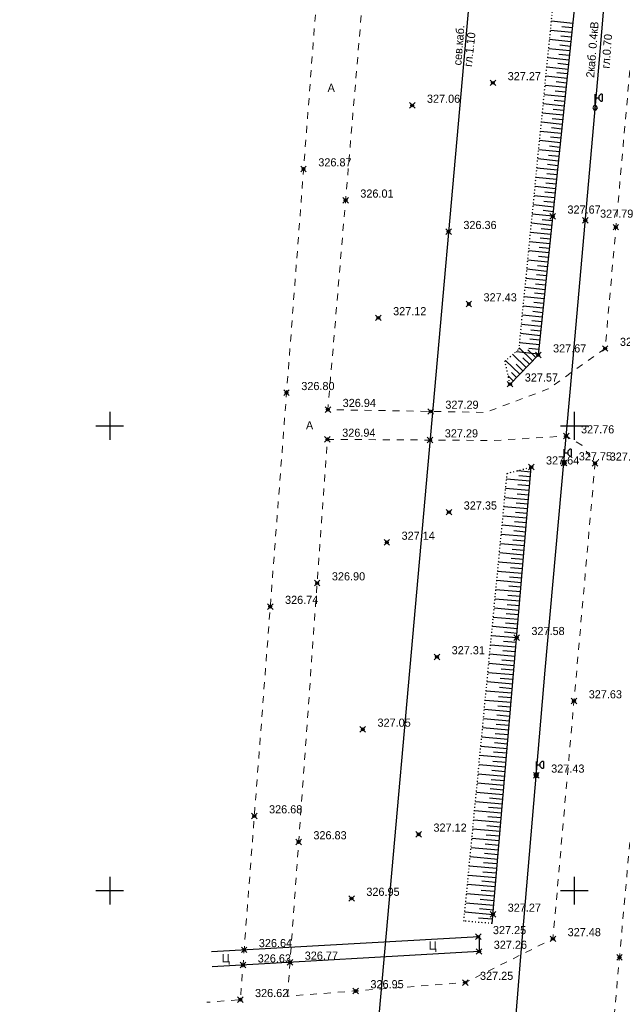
# Model space of a CAD drawing. Header units: metres. Extents: x 707528 to 709248, y 4308395 to 4311045.
# Tile 96 of 104: x 708269 to 708334, y 4310683 to 4310789. Entities that reach past the tile are written whole.
import ezdxf

# ---------------------------------------------------------------- set-up
doc = ezdxf.new("R2010")
doc.units = ezdxf.units.M
doc.header["$LTSCALE"] = 0.5
doc.header["$PDMODE"] = 35
doc.header["$PDSIZE"] = 0.3
for name, pattern in [('Auto_Street_NotBorder_Line_m1', [3, 1.5, -1.5]), ('ДОРОГИ_СТРОЯЩ', [9, 8, -1]), ('Контура низ откосов  Штриховая 0.1-0.5 - - - - - - -', [0.6, 0.1, -0.5])]:
    doc.linetypes.add(name, pattern=pattern)
for name, color, linetype in [('(001) Сетка', 92, 'Continuous'), ('(004) Точки рельефа', 7, 'Continuous'), ('(016) Кабель', 1, 'Continuous'), ('(019) Связь', 3, 'ИК_КАБ_СВЯЗИ'), ('(022) Возд. Линии', 7, 'Continuous'), ('(025) Дорога', 7, 'Continuous'), ('(035) Откосы', 7, 'Continuous')]:
    doc.layers.add(name, color=color, linetype=linetype)
doc.layers.add('AUTO#_ROADS_EXIST_L', color=7, linetype='Continuous', lineweight=15, true_color=0x000000)
doc.styles.add('BM-431', font='txt')
doc.styles.add('D-431', font='txt')
doc.styles.add('S', font='txtwr', dxfattribs={"oblique": 15})
doc.styles.get("Standard").update_dxf_attribs({"font": 'txt.shx'})
doc.linetypes.add('ИК_КАБ_СВЯЗИ', pattern='A,4,["o",Standard,S=0.5,R=0,X=0,Y=-0.125],4,-2', length=10)
doc.linetypes.add('ИК_Э_КАБ_НН', pattern='A,8,-2,["<",Standard,S=1,R=0,X=0,Y=-0.5],8,[">",Standard,S=1,R=0,X=-0.5,Y=-0.5],-2', length=20)

# ---------------------------------------------------------------- blocks, each defined once
blk = doc.blocks.new('U1111')
for p, q in [((0.1, 0.45), (0.1, 2.95)), ((0.1, 2.2), (0.85, 2.2)), ((1.28934, 2.95), (0.85, 2.51066)), ((0.85, 2.51066), (0.85, 1.88934)), ((1.6, 2.95), (1.28934, 2.95)), ((1.6, 2.95), (1.6, 1.45)), ((0, 0.05), (0.1, 0.05)), ((0, -0.05), (0, 0.05)), ((0.1, 0.05), (0.1, -0.05)), ((0.85, 1.88934), (1.28934, 1.45)), ((1.28934, 1.45), (1.6, 1.45)), ((0.1, -0.05), (0, -0.05))]:
    blk.add_line(p, q)
blk.add_lwpolyline([(0.55, 0), (0.3, 0.433013), (-0.2, 0.433013), (-0.45, 0), (-0.2, -0.433013), (0.3, -0.433013)], close=True)
at = {"color": 4, "style": 'S', "oblique": 15}
blk.add_attdef('Z', (1.142936, -1.391276), '', height=2, dxfattribs=at)
blk = doc.blocks.new('Setka')
at = {"layer": '(001) Сетка'}
for p, q in [((0, 1.5), (0, -1.5)), ((-1.5, 0), (1.5, 0))]:
    blk.add_line(p, q, dxfattribs=at)

msp = doc.modelspace()

# ---------------------------------------------------------------- linework, layer by layer
at = {"layer": '(016) Кабель', "linetype": 'ИК_Э_КАБ_НН', "elevation": 325.65, "flags": 128}
msp.add_lwpolyline([(708148.16, 4308651.7), (708151.5, 4308692.41), (708155.95, 4308744.12), (708160.09, 4308792.08), (708165.82, 4308866.03), (708169.05, 4308905.96), (708172.4, 4308947.61), (708175.76, 4308988.14), (708178.98, 4309025.59), (708182.2, 4309063.2), (708185.81, 4309103.87), (708189.13, 4309144.32), (708192.28, 4309183.21), (708195.86, 4309224.8), (708198.74, 4309260.8), (708202.87, 4309309.74), (708206.45, 4309354.35), (708209.62, 4309392.71), (708214, 4309431.24), (708217.89, 4309470.55), (708222.29, 4309519.97), (708227.65, 4309584.99), (708230.7, 4309620.04), (708233.6, 4309650.66), (708236.61, 4309686.64), (708239.92, 4309725.26), (708242.96, 4309758.87), (708245.88, 4309791.49), (708249.04, 4309830.22), (708251.64, 4309862.09), (708254.55, 4309895.44), (708258.53, 4309939.87), (708262.1, 4309983.75), (708265.01, 4310017.02), (708267.69, 4310050.03), (708270.44, 4310083.37), (708274.29, 4310124.62), (708277.62, 4310164.75), (708280.24, 4310192.85), (708282.13, 4310214.07), (708285.19, 4310249.54), (708287.52, 4310279.26), (708289.72, 4310303.87), (708292.58, 4310337.27), (708295.61, 4310373.42), (708298.17, 4310403.78), (708301.1, 4310436.1), (708303.91, 4310468.22), (708306.25, 4310494.56), (708309.27, 4310529.23), (708312.33, 4310564.7), (708314.66, 4310594.42), (708316.85, 4310619.03), (708319.71, 4310652.44), (708322.75, 4310688.58), (708325.31, 4310718.94), (708328.24, 4310751.26), (708331.05, 4310783.38), (708331.61, 4310789.72)], dxfattribs=at)
at = {"layer": '(019) Связь', "elevation": 324.52, "flags": 128}
msp.add_lwpolyline([(708317.15, 4310791), (708301.02, 4310609.69), (708256.74, 4310111.97), (708241.57, 4309932.29), (708189.21, 4309312.33), (708166.33, 4308981.07), (708160.32, 4308915.54), (708146.62, 4308758.23), (708137.03, 4308632.5), (708137.03, 4308632.5), (708137.03, 4308632.5), (708136.9, 4308567.22), (708136.89, 4308563.9)], dxfattribs=at)
at = {"layer": '(025) Дорога', "elevation": -0.3, "flags": 128}
msp.add_lwpolyline([(708289.4, 4310688.67), (708318.21, 4310690.28), (708318.21, 4310688.68), (708289.49, 4310687.03)], dxfattribs=at)
at = {"layer": '(035) Откосы'}
for p, q in [((708328.3, 4310788.51, -0.3), (708326, 4310788.75, -0.3)), ((708328.19, 4310787.52, -0.3), (708325.9, 4310787.76, -0.3)), ((708328.24, 4310788.02, -0.3), (708327.1, 4310788.14, -0.3)), ((708328.09, 4310786.54, -0.3), (708325.8, 4310786.77, -0.3)), ((708328.04, 4310786.04, -0.3), (708326.9, 4310786.16, -0.3)), ((708328.14, 4310787.03, -0.3), (708327, 4310787.15, -0.3)), ((708327.99, 4310785.55, -0.3), (708325.7, 4310785.79, -0.3)), ((708327.94, 4310785.05, -0.3), (708326.79, 4310785.17, -0.3)), ((708327.88, 4310784.56, -0.3), (708325.6, 4310784.8, -0.3)), ((708327.83, 4310784.07, -0.3), (708326.69, 4310784.19, -0.3)), ((708327.78, 4310783.57, -0.3), (708325.51, 4310783.81, -0.3)), ((708327.73, 4310783.08, -0.3), (708326.59, 4310783.2, -0.3)), ((708327.68, 4310782.58, -0.3), (708325.41, 4310782.82, -0.3)), ((708327.63, 4310782.09, -0.3), (708326.49, 4310782.21, -0.3)), ((708327.58, 4310781.6, -0.3), (708325.31, 4310781.83, -0.3)), ((708327.52, 4310781.1, -0.3), (708326.39, 4310781.22, -0.3)), ((708327.37, 4310779.62, -0.3), (708325.12, 4310779.86, -0.3)), ((708327.47, 4310780.61, -0.3), (708325.21, 4310780.84, -0.3)), ((708327.42, 4310780.12, -0.3), (708326.29, 4310780.23, -0.3)), ((708327.27, 4310778.63, -0.3), (708325.02, 4310778.87, -0.3)), ((708327.32, 4310779.13, -0.3), (708326.19, 4310779.24, -0.3)), ((708327.16, 4310777.65, -0.3), (708324.92, 4310777.88, -0.3)), ((708327.22, 4310778.14, -0.3), (708326.09, 4310778.26, -0.3)), ((708327.06, 4310776.66, -0.3), (708324.82, 4310776.89, -0.3)), ((708327.11, 4310777.15, -0.3), (708325.99, 4310777.27, -0.3)), ((708326.96, 4310775.67, -0.3), (708324.72, 4310775.9, -0.3)), ((708327.01, 4310776.16, -0.3), (708325.89, 4310776.28, -0.3)), ((708326.86, 4310774.68, -0.3), (708324.63, 4310774.91, -0.3)), ((708326.91, 4310775.18, -0.3), (708325.79, 4310775.29, -0.3)), ((708326.75, 4310773.69, -0.3), (708324.53, 4310773.93, -0.3)), ((708326.8, 4310774.19, -0.3), (708325.69, 4310774.3, -0.3)), ((708326.65, 4310772.71, -0.3), (708324.43, 4310772.94, -0.3)), ((708326.7, 4310773.2, -0.3), (708325.59, 4310773.32, -0.3)), ((708326.55, 4310771.72, -0.3), (708324.33, 4310771.95, -0.3)), ((708326.5, 4310771.22, -0.3), (708325.39, 4310771.34, -0.3)), ((708326.6, 4310772.21, -0.3), (708325.49, 4310772.33, -0.3)), ((708326.44, 4310770.73, -0.3), (708324.24, 4310770.96, -0.3)), ((708326.39, 4310770.24, -0.3), (708325.29, 4310770.35, -0.3)), ((708326.34, 4310769.74, -0.3), (708324.14, 4310769.97, -0.3)), ((708326.29, 4310769.25, -0.3), (708325.19, 4310769.36, -0.3)), ((708326.24, 4310768.75, -0.3), (708324.04, 4310768.98, -0.3)), ((708326.19, 4310768.26, -0.3), (708325.09, 4310768.38, -0.3)), ((708326.14, 4310767.77, -0.3), (708323.94, 4310768, -0.3)), ((708326.08, 4310767.27, -0.3), (708324.99, 4310767.39, -0.3)), ((708326.03, 4310766.78, -0.3), (708323.84, 4310767.01, -0.3)), ((708325.98, 4310766.29, -0.3), (708324.89, 4310766.4, -0.3)), ((708325.83, 4310764.8, -0.3), (708323.65, 4310765.03, -0.3)), ((708325.93, 4310765.79, -0.3), (708323.75, 4310766.02, -0.3)), ((708325.88, 4310765.3, -0.3), (708324.79, 4310765.41, -0.3)), ((708325.72, 4310763.82, -0.3), (708323.55, 4310764.04, -0.3)), ((708325.78, 4310764.31, -0.3), (708324.69, 4310764.42, -0.3)), ((708325.62, 4310762.83, -0.3), (708323.45, 4310763.05, -0.3)), ((708325.67, 4310763.32, -0.3), (708324.59, 4310763.43, -0.3)), ((708325.52, 4310761.84, -0.3), (708323.36, 4310762.06, -0.3)), ((708325.57, 4310762.33, -0.3), (708324.49, 4310762.45, -0.3)), ((708325.42, 4310760.85, -0.3), (708323.26, 4310761.08, -0.3)), ((708325.47, 4310761.35, -0.3), (708324.39, 4310761.46, -0.3)), ((708325.31, 4310759.86, -0.3), (708323.16, 4310760.09, -0.3)), ((708325.36, 4310760.36, -0.3), (708324.29, 4310760.47, -0.3)), ((708325.21, 4310758.88, -0.3), (708323.06, 4310759.1, -0.3)), ((708325.26, 4310759.37, -0.3), (708324.19, 4310759.48, -0.3)), ((708325.11, 4310757.89, -0.3), (708322.96, 4310758.11, -0.3)), ((708325.16, 4310758.38, -0.3), (708324.09, 4310758.49, -0.3)), ((708325, 4310756.9, -0.3), (708322.87, 4310757.12, -0.3)), ((708324.95, 4310756.41, -0.3), (708323.89, 4310756.52, -0.3)), ((708325.06, 4310757.39, -0.3), (708323.99, 4310757.51, -0.3)), ((708324.9, 4310755.91, -0.3), (708322.77, 4310756.13, -0.3)), ((708324.85, 4310755.42, -0.3), (708323.79, 4310755.53, -0.3)), ((708324.8, 4310754.92, -0.3), (708322.67, 4310755.15, -0.3)), ((708324.75, 4310754.43, -0.3), (708323.69, 4310754.54, -0.3)), ((708323.97, 4310752.21, -0.3), (708322.52, 4310753.61, -0.3)), ((708324.7, 4310753.94, -0.3), (708322.57, 4310754.16, -0.3)), ((708324.31, 4310752.56, -0.3), (708323.45, 4310753.4, -0.3)), ((708324.64, 4310753.44, -0.3), (708323.58, 4310753.55, -0.3)), ((708323.28, 4310751.49, -0.3), (708321.83, 4310752.9, -0.3)), ((708324.59, 4310752.95, -0.3), (708322.19, 4310753.2, -0.3)), ((708323.62, 4310751.85, -0.3), (708322.92, 4310752.54, -0.3)), ((708322.58, 4310750.78, -0.3), (708321.07, 4310752.25, -0.3)), ((708322.93, 4310751.14, -0.3), (708322.19, 4310751.86, -0.3)), ((708321.89, 4310750.07, -0.3), (708321.35, 4310750.6, -0.3)), ((708322.24, 4310750.43, -0.3), (708321.7, 4310750.95, -0.3)), ((708322.38, 4310740.41, -0.3), (708323.78, 4310740.29, -0.3)), ((708322.48, 4310739.9, -0.3), (708323.74, 4310739.79, -0.3)), ((708321.07, 4310738.52, -0.3), (708323.61, 4310738.31, -0.3)), ((708321.17, 4310739.51, -0.3), (708323.7, 4310739.3, -0.3)), ((708322.39, 4310738.91, -0.3), (708323.66, 4310738.8, -0.3)), ((708320.98, 4310737.53, -0.3), (708323.53, 4310737.31, -0.3)), ((708322.3, 4310737.92, -0.3), (708323.57, 4310737.81, -0.3)), ((708320.88, 4310736.54, -0.3), (708323.44, 4310736.32, -0.3)), ((708322.21, 4310736.93, -0.3), (708323.49, 4310736.82, -0.3)), ((708320.79, 4310735.55, -0.3), (708323.36, 4310735.33, -0.3)), ((708322.12, 4310735.94, -0.3), (708323.4, 4310735.83, -0.3)), ((708320.69, 4310734.56, -0.3), (708323.27, 4310734.34, -0.3)), ((708322.03, 4310734.94, -0.3), (708323.32, 4310734.83, -0.3)), ((708320.6, 4310733.57, -0.3), (708323.19, 4310733.35, -0.3)), ((708321.94, 4310733.95, -0.3), (708323.23, 4310733.84, -0.3)), ((708320.5, 4310732.58, -0.3), (708323.1, 4310732.35, -0.3)), ((708321.85, 4310732.96, -0.3), (708323.15, 4310732.85, -0.3)), ((708320.4, 4310731.59, -0.3), (708323.02, 4310731.36, -0.3)), ((708321.76, 4310731.97, -0.3), (708323.06, 4310731.86, -0.3)), ((708320.31, 4310730.6, -0.3), (708322.94, 4310730.37, -0.3)), ((708321.67, 4310730.98, -0.3), (708322.98, 4310730.87, -0.3)), ((708320.21, 4310729.61, -0.3), (708322.85, 4310729.38, -0.3)), ((708321.49, 4310729, -0.3), (708322.81, 4310728.88, -0.3)), ((708321.58, 4310729.99, -0.3), (708322.89, 4310729.88, -0.3)), ((708320.12, 4310728.61, -0.3), (708322.77, 4310728.39, -0.3)), ((708321.4, 4310728.01, -0.3), (708322.72, 4310727.89, -0.3)), ((708320.02, 4310727.62, -0.3), (708322.68, 4310727.4, -0.3)), ((708321.31, 4310727.01, -0.3), (708322.64, 4310726.9, -0.3)), ((708319.93, 4310726.63, -0.3), (708322.6, 4310726.4, -0.3)), ((708321.22, 4310726.02, -0.3), (708322.55, 4310725.91, -0.3)), ((708319.83, 4310725.64, -0.3), (708322.51, 4310725.41, -0.3)), ((708321.13, 4310725.03, -0.3), (708322.47, 4310724.92, -0.3)), ((708319.74, 4310724.65, -0.3), (708322.43, 4310724.42, -0.3)), ((708321.04, 4310724.04, -0.3), (708322.38, 4310723.92, -0.3)), ((708319.54, 4310722.67, -0.3), (708322.26, 4310722.44, -0.3)), ((708319.64, 4310723.66, -0.3), (708322.34, 4310723.43, -0.3)), ((708320.95, 4310723.05, -0.3), (708322.3, 4310722.93, -0.3)), ((708319.45, 4310721.68, -0.3), (708322.17, 4310721.44, -0.3)), ((708320.85, 4310722.06, -0.3), (708322.21, 4310721.94, -0.3)), ((708319.35, 4310720.69, -0.3), (708322.09, 4310720.45, -0.3)), ((708320.76, 4310721.07, -0.3), (708322.13, 4310720.95, -0.3)), ((708319.26, 4310719.7, -0.3), (708322, 4310719.46, -0.3)), ((708320.67, 4310720.07, -0.3), (708322.04, 4310719.96, -0.3)), ((708319.16, 4310718.71, -0.3), (708321.92, 4310718.47, -0.3)), ((708320.58, 4310719.08, -0.3), (708321.96, 4310718.97, -0.3)), ((708319.07, 4310717.71, -0.3), (708321.83, 4310717.48, -0.3)), ((708320.49, 4310718.09, -0.3), (708321.87, 4310717.97, -0.3)), ((708318.97, 4310716.72, -0.3), (708321.75, 4310716.49, -0.3)), ((708320.4, 4310717.1, -0.3), (708321.79, 4310716.98, -0.3)), ((708318.88, 4310715.73, -0.3), (708321.66, 4310715.49, -0.3)), ((708320.31, 4310716.11, -0.3), (708321.7, 4310715.99, -0.3)), ((708318.78, 4310714.74, -0.3), (708321.58, 4310714.5, -0.3)), ((708320.22, 4310715.12, -0.3), (708321.62, 4310715, -0.3)), ((708318.68, 4310713.75, -0.3), (708321.49, 4310713.51, -0.3)), ((708320.04, 4310713.13, -0.3), (708321.45, 4310713.01, -0.3)), ((708320.13, 4310714.13, -0.3), (708321.53, 4310714.01, -0.3)), ((708318.59, 4310712.76, -0.3), (708321.41, 4310712.52, -0.3)), ((708319.95, 4310712.14, -0.3), (708321.36, 4310712.02, -0.3)), ((708318.49, 4310711.77, -0.3), (708321.32, 4310711.53, -0.3)), ((708319.86, 4310711.15, -0.3), (708321.28, 4310711.03, -0.3)), ((708318.4, 4310710.78, -0.3), (708321.24, 4310710.53, -0.3)), ((708319.77, 4310710.16, -0.3), (708321.19, 4310710.04, -0.3)), ((708318.3, 4310709.79, -0.3), (708321.15, 4310709.54, -0.3)), ((708319.68, 4310709.17, -0.3), (708321.11, 4310709.05, -0.3)), ((708318.11, 4310707.81, -0.3), (708320.98, 4310707.56, -0.3)), ((708318.21, 4310708.8, -0.3), (708321.07, 4310708.55, -0.3)), ((708319.59, 4310708.18, -0.3), (708321.02, 4310708.06, -0.3)), ((708318.02, 4310706.81, -0.3), (708320.9, 4310706.57, -0.3)), ((708319.5, 4310707.19, -0.3), (708320.94, 4310707.06, -0.3)), ((708317.92, 4310705.82, -0.3), (708320.81, 4310705.58, -0.3)), ((708319.41, 4310706.2, -0.3), (708320.85, 4310706.07, -0.3)), ((708317.82, 4310704.83, -0.3), (708320.73, 4310704.58, -0.3)), ((708319.32, 4310705.2, -0.3), (708320.77, 4310705.08, -0.3)), ((708317.73, 4310703.84, -0.3), (708320.64, 4310703.59, -0.3)), ((708319.23, 4310704.21, -0.3), (708320.68, 4310704.09, -0.3)), ((708317.63, 4310702.85, -0.3), (708320.56, 4310702.6, -0.3)), ((708319.14, 4310703.22, -0.3), (708320.6, 4310703.1, -0.3)), ((708317.54, 4310701.86, -0.3), (708320.47, 4310701.61, -0.3)), ((708319.05, 4310702.23, -0.3), (708320.51, 4310702.1, -0.3)), ((708317.44, 4310700.87, -0.3), (708320.39, 4310700.62, -0.3)), ((708318.96, 4310701.24, -0.3), (708320.43, 4310701.11, -0.3)), ((708317.35, 4310699.88, -0.3), (708320.3, 4310699.63, -0.3)), ((708318.87, 4310700.25, -0.3), (708320.34, 4310700.12, -0.3)), ((708317.25, 4310698.89, -0.3), (708320.22, 4310698.63, -0.3)), ((708318.69, 4310698.26, -0.3), (708320.17, 4310698.14, -0.3)), ((708318.78, 4310699.26, -0.3), (708320.26, 4310699.13, -0.3)), ((708317.16, 4310697.9, -0.3), (708320.13, 4310697.64, -0.3)), ((708318.6, 4310697.27, -0.3), (708320.09, 4310697.15, -0.3)), ((708317.06, 4310696.91, -0.3), (708320.05, 4310696.65, -0.3)), ((708318.51, 4310696.28, -0.3), (708320, 4310696.15, -0.3)), ((708316.96, 4310695.91, -0.3), (708319.96, 4310695.66, -0.3)), ((708318.42, 4310695.29, -0.3), (708319.92, 4310695.16, -0.3)), ((708316.87, 4310694.92, -0.3), (708319.88, 4310694.67, -0.3)), ((708318.33, 4310694.3, -0.3), (708319.84, 4310694.17, -0.3)), ((708316.77, 4310693.93, -0.3), (708319.79, 4310693.67, -0.3)), ((708318.24, 4310693.31, -0.3), (708319.75, 4310693.18, -0.3)), ((708316.68, 4310692.94, -0.3), (708319.71, 4310692.68, -0.3)), ((708318.15, 4310692.32, -0.3), (708319.67, 4310692.19, -0.3))]:
    msp.add_line(p, q, dxfattribs=at)
at = {"layer": '(035) Откосы', "linetype": 'Контура низ откосов  Штриховая 0.1-0.5 - - - - - - -', "elevation": -0.3}
for points in [[(708321.54, 4310749.71), (708321, 4310752.19), (708322.51, 4310753.47), (708326.14, 4310790.23), (708328.45, 4310789.99)], [(708319.62, 4310691.69), (708316.58, 4310691.95), (708321.23, 4310740.11), (708323.83, 4310740.79)]]:
    msp.add_lwpolyline(points, dxfattribs=at)
at = {"layer": '(035) Откосы', "elevation": -0.3, "flags": 128}
for points in [[(708328.45, 4310789.99), (708324.58, 4310752.84), (708321.54, 4310749.71)], [(708319.62, 4310691.69), (708323.83, 4310740.79)]]:
    msp.add_lwpolyline(points, dxfattribs=at)
at = {"color": 0, "linetype": 'ByBlock', "lineweight": -2, "transparency": 16777216}
for p in [(708319.7, 4310782.12, 327.27), (708311.02, 4310779.69, 327.06), (708299.32, 4310772.85, 326.87), (708303.85, 4310769.49, 326.01), (708326.14, 4310767.77, 327.67), (708329.64, 4310767.32, 327.79), (708314.93, 4310766.11, 326.36), (708332.93, 4310766.59, 327.92), (708317.11, 4310758.33, 327.43), (708307.37, 4310756.84, 327.12), (708331.78, 4310753.54, 327.87), (708324.58, 4310752.84, 327.67), (708297.49, 4310748.79, 326.8), (708321.54, 4310749.71, 327.57), (708301.94, 4310746.97, 326.94), (708312.99, 4310746.77, 327.29), (708301.89, 4310743.77, 326.94), (708312.94, 4310743.69, 327.29), (708327.59, 4310744.12, 327.76), (708323.83, 4310740.79, 327.64), (708327.36, 4310741.23, 327.75), (708330.69, 4310741.19, 327.86), (708314.97, 4310735.94, 327.35), (708308.28, 4310732.69, 327.14), (708300.79, 4310728.31, 326.9), (708295.74, 4310725.78, 326.74), (708322.26, 4310722.44, 327.58), (708313.68, 4310720.37, 327.31), (708328.42, 4310715.62, 327.63), (708305.69, 4310712.58, 327.05), (708324.38, 4310707.64, 327.43), (708294.02, 4310703.25, 326.68), (708311.71, 4310701.29, 327.12), (708298.79, 4310700.46, 326.83), (708304.49, 4310694.38, 326.95), (708319.71, 4310692.68, 327.27), (708318.12, 4310690.27, 327.25), (708326.16, 4310690.05, 327.48), (708292.93, 4310688.86, 326.64), (708318.21, 4310688.68, 327.26), (708297.87, 4310687.51, 326.77), (708333.32, 4310688.05, 327.69), (708292.8, 4310687.22, 326.63), (708316.73, 4310685.34, 327.25), (708304.93, 4310684.44, 326.95), (708292.52, 4310683.5, 326.62)]:
    msp.add_point(p, dxfattribs=at)
at = {"layer": 'AUTO#_ROADS_EXIST_L', "linetype": 'Auto_Street_NotBorder_Line_m1', "lineweight": 15, "elevation": -0.3, "flags": 128}
for points in [[(708300.82, 4310792.44), (708292.52, 4310683.5), (708288.92, 4310683.22)], [(708334.96, 4310789.42), (708334.96, 4310789.42), (708331.78, 4310753.54), (708325.66, 4310749.19), (708318.91, 4310746.67), (708301.94, 4310746.97), (708305.75, 4310792)], [(708390.37, 4310740.48), (708352.99, 4310742.12), (708346.3, 4310741.98), (708341.95, 4310740.2), (708337.33, 4310732.52), (708330.02, 4310651.49), (708325.14, 4310594.03), (708329.91, 4310592.04), (708353.07, 4310590.7)]]:
    msp.add_lwpolyline(points, dxfattribs=at)
msp.add_lwpolyline([(708297.61, 4310683.88), (708301.89, 4310743.77), (708319.75, 4310743.65), (708327.59, 4310744.12), (708329.26, 4310743.13), (708330.69, 4310741.19), (708326.16, 4310690.05), (708316.73, 4310685.34)], close=True, dxfattribs=at)

# ---------------------------------------------------------------- block references
at = {"layer": '(001) Сетка'}
for p in [(708278.46, 4310745.23), (708328.46, 4310745.23), (708278.46, 4310695.23), (708328.46, 4310695.23)]:
    msp.add_blockref('Setka', p, dxfattribs=at)
at = {"layer": '(022) Возд. Линии', "xscale": 0.5, "yscale": 0.5, "zscale": 0.5}
for p in [(708330.67, 4310779.42, 325.65), (708327.33, 4310741.23, 325.65), (708324.33, 4310707.66, 325.65)]:
    msp.add_blockref('U1111', p, dxfattribs=at)

# ---------------------------------------------------------------- texts
at = {"layer": '(004) Точки рельефа', "style": 'D-431'}
for s, p in [('327.27', (708321.29, 4310782.4, 327.27)), ('327.06', (708312.6, 4310779.97, 327.06)), ('326.87', (708300.91, 4310773.13, 326.87)), ('326.01', (708305.43, 4310769.77, 326.01)), ('327.67', (708327.72, 4310768.05, 327.67)), ('327.79', (708331.23, 4310767.61, 327.79)), ('326.36', (708316.52, 4310766.39, 326.36)), ('327.43', (708318.69, 4310758.61, 327.43)), ('327.12', (708308.96, 4310757.12, 327.12)), ('327.87', (708333.37, 4310753.82, 327.87)), ('327.67', (708326.17, 4310753.12, 327.67)), ('327.57', (708323.13, 4310749.99, 327.57)), ('326.80', (708299.08, 4310749.07, 326.8)), ('326.94', (708303.53, 4310747.25, 326.94)), ('327.29', (708314.58, 4310747.06, 327.29)), ('326.94', (708303.48, 4310744.05, 326.94)), ('327.29', (708314.52, 4310743.98, 327.29)), ('327.76', (708329.18, 4310744.41, 327.76)), ('327.64', (708325.41, 4310741.07, 327.64)), ('327.75', (708328.94, 4310741.51, 327.75)), ('327.86', (708332.27, 4310741.48, 327.86)), ('327.35', (708316.56, 4310736.22, 327.35)), ('327.14', (708309.87, 4310732.97, 327.14)), ('326.90', (708302.37, 4310728.6, 326.9)), ('326.74', (708297.33, 4310726.07, 326.74)), ('327.58', (708323.84, 4310722.72, 327.58)), ('327.31', (708315.26, 4310720.65, 327.31)), ('327.63', (708330.01, 4310715.91, 327.63)), ('327.05', (708307.28, 4310712.86, 327.05)), ('327.43', (708325.97, 4310707.92, 327.43)), ('326.68', (708295.61, 4310703.54, 326.68)), ('326.83', (708300.38, 4310700.75, 326.83)), ('327.12', (708313.3, 4310701.57, 327.12)), ('326.95', (708306.08, 4310694.67, 326.95)), ('327.27', (708321.29, 4310692.96, 327.27)), ('327.25', (708319.7, 4310690.55, 327.25)), ('327.48', (708327.74, 4310690.33, 327.48)), ('326.64', (708294.51, 4310689.15, 326.64)), ('327.26', (708319.79, 4310688.97, 327.26)), ('326.63', (708294.39, 4310687.5, 326.63)), ('326.77', (708299.45, 4310687.8, 326.77)), ('326.95', (708306.52, 4310684.73, 326.95)), ('327.25', (708318.31, 4310685.63, 327.25)), ('326.62', (708294.1, 4310683.78, 326.62))]:
    msp.add_text(s, height=0.875, dxfattribs=at).set_placement(p)
at = {"layer": '(016) Кабель', "color": 0, "linetype": 'Continuous', "style": 'D-431'}
for s, p in [('2каб. 0.4кВ', (708330.59, 4310782.64, -0.3)), ('гл.0.70', (708332.24, 4310783.63, -0.3))]:
    msp.add_text(s, height=0.875, rotation=85.3167, dxfattribs=at).set_placement(p)
at = {"layer": '(019) Связь', "color": 0, "linetype": 'Continuous', "style": 'D-431'}
for s, rotation, p in [('сев.каб.', 85.462, (708316.3, 4310783.97, -0.3)), ('гл.1.10', 83.7495, (708317.43, 4310783.81, -0.3))]:
    msp.add_text(s, height=0.875, rotation=rotation, dxfattribs=at).set_placement(p)
at = {"layer": '(025) Дорога', "linetype": 'ДОРОГИ_СТРОЯЩ', "style": 'BM-431'}
for s, p in [('A', (708301.91, 4310781.15, -0.3)), ('A', (708299.58, 4310744.84, -0.3)), ('Ц', (708312.78, 4310688.89, -0.3)), ('Ц', (708290.51, 4310687.53, -0.3))]:
    msp.add_text(s, height=0.875, dxfattribs=at).set_placement(p)

doc.saveas('drawing.dxf')
